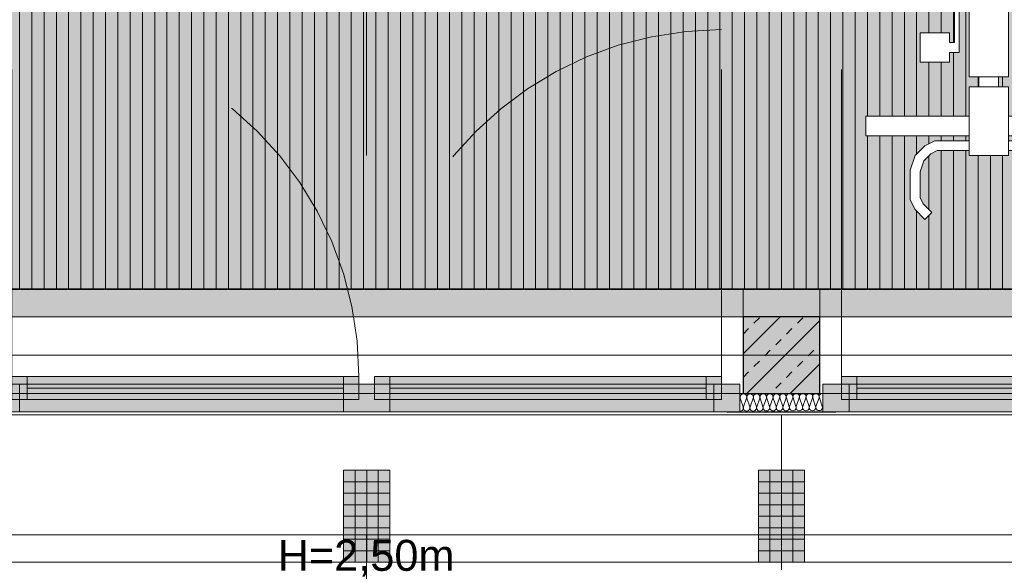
# Model space of a CAD drawing. Header units: metres. Extents: x -49 to 152, y -127 to 99.
# Tile 79 of 177: x -13.28 to -10.07, y -22.27 to -20.51. Entities that reach past the tile are written whole.
import ezdxf

# ---------------------------------------------------------------- set-up
doc = ezdxf.new("R2010")
doc.units = ezdxf.units.M
doc.header["$PDMODE"] = 1
doc.header["$PDSIZE"] = -2
for name, pattern in [('Achsen 01', [5.291531, 3.175, -1.058062, 0.352704, -0.705764]), ('gestrichelt - 01', [2, 1, -1]), ('ISO-07 Punktiert', [0.889, 0.127, -0.762]), ('Raster 01', [2, 1, -1]), ('VW-01 Strichlinie kurz', [2, 1, -1])]:
    doc.linetypes.add(name, pattern=pattern)
doc.layers.get('0').update_dxf_attribs({"lineweight": 25})
for name, color, linetype, lineweight, true_color in [('013_Beton und Stahlbetonarbeiten-000 Brüstung', 7, 'Continuous', 9, 0xa6a6a6), ('013_Beton und Stahlbetonarbeiten-000 Sichtbeton-333 Außenstütze', 5, 'Continuous', 5, 0x0000ff), ('013_Beton und Stahlbetonarbeiten-000 Sichtbeton-334 Außenwandöf', 5, 'Continuous', 5, 0x0000ff), ('014_Fassadenarbeiten-000 Aufsicht Betonfertigteile', 7, 'Continuous', 9, 0xc0c0c0), ('014_Fassadenarbeiten-330 mineralische Dämmung', 7, 'Continuous', 9, 0x666666), ('031_Metallbauarbeiten-330 Aufsicht Metallbauarbeiten', 7, 'Continuous', 9, 0xa6a6a6), ('031_Metallbauarbeiten-350 Lamellendecke DS', 7, 'Continuous', 35, 0x666666), ('032_Metallarbeiten-Fenster', 7, 'Continuous', 13, 0x444444), ('AV1-Achsen', 1, 'Achsen 01', 18, 0xff0000), ('AV1-Einrichtung', 7, 'Continuous', 9, 0xa6a6a6), ('AV1-Raster', 7, 'Raster 01', 9, 0xa6a6a6)]:
    doc.layers.add(name, color=color, linetype=linetype, lineweight=lineweight, true_color=true_color)
for name, color, linetype, lineweight in [('013_Beton und Stahlbetonarbeiten-000 Unterzüge', 7, 'ISO-07 Punktiert', 13), ('013_Beton und Stahlbetonarbeiten-330 Außenstützen', 7, 'Continuous', 25), ('014_Fassadenarbeiten-330 Betonfertigteile vertikal', 7, 'Continuous', 9), ('030_Sonnenschutzarbeiten-BLENDSCHUTZ', 7, 'Continuous', 5), ('039_Trockenbauarbeiten-alllg.', 7, 'Continuous', 9), ('_1.35m (3D)', 7, 'Continuous', 9), ('_GRU (2D)', 7, 'Continuous', 9), ('_OG 3 (2D)', 7, 'Continuous', 9), ('_OG 3 - DS (2D)', 7, 'Continuous', 9), ('Bemaßung-Bemaßung', 7, 'Continuous', 9)]:
    doc.layers.add(name, color=color, linetype=linetype, lineweight=lineweight)
doc.layers.get('0').freeze()
doc.styles.add('Arial', font='arial.ttf')
doc.dimstyles.new('COE 50', dxfattribs={"dimtxt": 100.872396, "dimasz": 0.001414, "dimexe": 0.001, "dimexo": 0.01, "dimgap": 0.001, "dimtad": 1, "dimdec": 3, "dimtxsty": 'Arial', "dimblk": 'VW_SLASH-3', "dimblk1": 'VW_SLASH-3', "dimblk2": 'VW_SLASH-3', "dimcen": 0, "dimadec": 3, "dimazin": 0, "dimtfac": 0.8, "dimtdec": 3, "dimtix": 1, "dimtmove": 0, "dimatfit": 0, "dimldrblk": 'VW_SLASH-2', "dimfxl": 0.002, "dimfxlon": 1, "dimfrac": 2, "dimtolj": 1, "dimarcsym": 0})
pattern_1 = [(-90, (0, 0), (0.0375, 0), [])]
pattern_2 = [(0, (0, 0), (2e-18, -0.0375), [])]

# ---------------------------------------------------------------- blocks, each defined once
blk = doc.blocks.new('Group-4')
at = {"layer": 'AV1-Raster'}
for p, q in [((-12.15, -22.95), (-12.15, 1.35)), ((-10.8, -22.95), (-10.8, 1.35))]:
    blk.add_line(p, q, dxfattribs=at)
blk = doc.blocks.new('1.35m (3D)')
at = {"layer": 'AV1-Raster', "color": 7}
blk.add_blockref('Group-4', (0, 0), dxfattribs=at)
blk = doc.blocks.new('VW_SLASH-3')
at = {"color": 0, "linetype": 'ByBlock', "lineweight": -2, "transparency": 16777216}
blk.add_line((0, 0), (-1, 0), dxfattribs=at)
at = {"color": 0, "linetype": 'Continuous', "lineweight": 15, "transparency": 16777216, "flags": 128}
blk.add_lwpolyline([(0.5, 0.5), (-0.5, -0.5)], dxfattribs=at)
blk = doc.blocks.new('*D75')
at = {"layer": '030_Sonnenschutzarbeiten-BLENDSCHUTZ', "color": 0, "lineweight": -2}
for p, q in [((-13.375, -22.025), (-13.375, -22.175)), ((-10.925, -22.025), (-10.925, -22.175)), ((-10.9957, -22.125), (-13.3043, -22.125))]:
    blk.add_line(p, q, dxfattribs=at)
at = {"layer": 'Defpoints', "color": 0}
for p in [(-13.375, -21.385), (-10.925, -21.385), (-13.375, -22.125)]:
    blk.add_point(p, dxfattribs=at)
at = {"layer": '030_Sonnenschutzarbeiten-BLENDSCHUTZ', "color": 0, "lineweight": -2, "xscale": 0.070693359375, "yscale": 0.070693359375, "zscale": 0.070693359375, "rotation": 180}
blk.add_blockref('VW_SLASH-3', (-13.375, -22.125), dxfattribs=at)
at = {"layer": '030_Sonnenschutzarbeiten-BLENDSCHUTZ', "color": 0, "lineweight": -2, "xscale": 0.070693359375, "yscale": 0.070693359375, "zscale": 0.070693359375}
blk.add_blockref('VW_SLASH-3', (-10.925, -22.125), dxfattribs=at)
at = {"layer": '030_Sonnenschutzarbeiten-BLENDSCHUTZ', "color": 0, "lineweight": 13, "insert": (-12.15, -22.0144), "char_height": 0.10087, "attachment_point": 5, "style": 'Arial'}
blk.add_mtext('\\A1;2,45', dxfattribs=at)
blk = doc.blocks.new('VW_SLASH-2')
at = {"color": 0, "linetype": 'ByBlock', "lineweight": -2, "transparency": 16777216}
blk.add_line((0, 0), (-1, 0), dxfattribs=at)
at = {"color": 0, "linetype": 'Continuous', "lineweight": 15, "transparency": 16777216, "flags": 128}
blk.add_lwpolyline([(0.5, 0.5), (-0.5, -0.5)], dxfattribs=at)
blk = doc.blocks.new('*D76')
at = {"layer": '030_Sonnenschutzarbeiten-BLENDSCHUTZ', "color": 0, "lineweight": -2}
for p, q in [((-10.675, -22.025), (-10.675, -22.175)), ((-8.225, -22.025), (-8.225, -22.175)), ((-8.2957, -22.125), (-10.6043, -22.125))]:
    blk.add_line(p, q, dxfattribs=at)
at = {"layer": 'Defpoints', "color": 0}
for p in [(-10.675, -21.385), (-8.225, -21.385), (-10.675, -22.125)]:
    blk.add_point(p, dxfattribs=at)
at = {"layer": '030_Sonnenschutzarbeiten-BLENDSCHUTZ', "color": 0, "lineweight": -2, "xscale": 0.070693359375, "yscale": 0.070693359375, "zscale": 0.070693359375, "rotation": 180}
blk.add_blockref('VW_SLASH-3', (-10.675, -22.125), dxfattribs=at)
at = {"layer": '030_Sonnenschutzarbeiten-BLENDSCHUTZ', "color": 0, "lineweight": -2, "xscale": 0.070693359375, "yscale": 0.070693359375, "zscale": 0.070693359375}
blk.add_blockref('VW_SLASH-3', (-8.225, -22.125), dxfattribs=at)
at = {"layer": '030_Sonnenschutzarbeiten-BLENDSCHUTZ', "color": 0, "lineweight": 13, "insert": (-9.45, -22.0144), "char_height": 0.10087, "attachment_point": 5, "style": 'Arial'}
blk.add_mtext('\\A1;2,45', dxfattribs=at)
blk = doc.blocks.new('*D86')
at = {"layer": '030_Sonnenschutzarbeiten-BLENDSCHUTZ', "color": 0, "lineweight": -2}
for p, q in [((-10.925, -22.025), (-10.925, -22.175)), ((-10.675, -22.025), (-10.675, -22.175)), ((-10.7457, -22.125), (-10.8543, -22.125))]:
    blk.add_line(p, q, dxfattribs=at)
at = {"layer": 'Defpoints', "color": 0}
for p in [(-10.925, -21.385), (-10.675, -21.385), (-10.925, -22.125)]:
    blk.add_point(p, dxfattribs=at)
at = {"layer": '030_Sonnenschutzarbeiten-BLENDSCHUTZ', "color": 0, "lineweight": -2, "xscale": 0.070693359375, "yscale": 0.070693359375, "zscale": 0.070693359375, "rotation": 180}
blk.add_blockref('VW_SLASH-3', (-10.925, -22.125), dxfattribs=at)
at = {"layer": '030_Sonnenschutzarbeiten-BLENDSCHUTZ', "color": 0, "lineweight": -2, "xscale": 0.070693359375, "yscale": 0.070693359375, "zscale": 0.070693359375}
blk.add_blockref('VW_SLASH-3', (-10.675, -22.125), dxfattribs=at)
at = {"layer": '030_Sonnenschutzarbeiten-BLENDSCHUTZ', "color": 0, "lineweight": 13, "insert": (-10.8, -22.0235), "char_height": 0.10087, "attachment_point": 5, "style": 'Arial'}
blk.add_mtext('\\A1;25', dxfattribs=at)
blk = doc.blocks.new('Group-97')
at = {"color": 255, "transparency": 33554559}
blk.add_wipeout([(-10.173, -20.054), (-10.173, -19.958), (-10.525, -19.958), (-10.525, -19.894), (-9.725, -19.894), (-9.725, -19.958), (-10.093, -19.958), (-10.093, -20.054), (-10.045, -20.054), (-10.013, -20.07), (-9.997, -20.102), (-9.997, -20.134), (-10.013, -20.166), (-10.029, -20.182), (-10.061, -20.198), (-10.061, -20.406), (-10.029, -20.406), (-10.029, -20.23), (-9.997, -20.23), (-9.997, -20.198), (-9.901, -20.198), (-9.901, -20.294), (-9.997, -20.294), (-9.997, -20.262), (-10.013, -20.262), (-10.013, -20.438), (-10.061, -20.438), (-10.061, -20.694), (-10.093, -20.694), (-10.093, -20.726), (-10.061, -20.726), (-10.061, -20.822), (-9.725, -20.822), (-9.725, -20.886), (-10.061, -20.886), (-10.061, -20.902), (-9.949, -20.902), (-9.917, -20.918), (-9.885, -20.95), (-9.869, -20.998), (-9.869, -21.094), (-9.885, -21.126), (-9.917, -21.158), (-9.9396, -21.1354), (-9.9113, -21.107), (-9.901, -21.0864), (-9.901, -21.0032), (-9.913, -20.9673), (-9.936, -20.9443), (-9.9566, -20.934), (-10.061, -20.934), (-10.061, -20.95), (-10.189, -20.95), (-10.189, -20.934), (-10.2934, -20.934), (-10.314, -20.9443), (-10.337, -20.9673), (-10.349, -21.0032), (-10.349, -21.0864), (-10.3387, -21.107), (-10.3104, -21.1354), (-10.333, -21.158), (-10.365, -21.126), (-10.381, -21.094), (-10.381, -20.998), (-10.365, -20.95), (-10.333, -20.918), (-10.301, -20.902), (-10.189, -20.902), (-10.189, -20.886), (-10.525, -20.886), (-10.525, -20.822), (-10.189, -20.822), (-10.189, -20.726), (-10.157, -20.726), (-10.157, -20.694), (-10.189, -20.694), (-10.189, -20.438), (-10.221, -20.438), (-10.221, -20.614), (-10.253, -20.614), (-10.253, -20.646), (-10.349, -20.646), (-10.349, -20.55), (-10.253, -20.55), (-10.253, -20.582), (-10.237, -20.582), (-10.237, -20.406), (-10.189, -20.406), (-10.189, -20.198), (-10.221, -20.182), (-10.237, -20.166), (-10.253, -20.134), (-10.253, -20.102), (-10.237, -20.07), (-10.205, -20.054)], dxfattribs=at).dxf.layer = 'AV1-Einrichtung'
at = {"layer": 'AV1-Einrichtung'}
for p, q in [((-10.525, -19.894), (-9.725, -19.894)), ((-10.525, -19.958), (-10.525, -19.894)), ((-9.725, -19.894), (-9.725, -19.958)), ((-9.725, -19.958), (-10.525, -19.958)), ((-10.173, -19.958), (-10.173, -20.054)), ((-10.093, -20.054), (-10.093, -19.958)), ((-10.237, -20.07), (-10.205, -20.054)), ((-10.205, -20.054), (-10.125, -20.054)), ((-10.045, -20.054), (-10.125, -20.054)), ((-10.013, -20.07), (-10.045, -20.054)), ((-10.253, -20.102), (-10.237, -20.07)), ((-9.997, -20.102), (-10.013, -20.07)), ((-10.253, -20.134), (-10.253, -20.102)), ((-9.997, -20.134), (-9.997, -20.102)), ((-10.237, -20.166), (-10.253, -20.134)), ((-10.013, -20.166), (-9.997, -20.134)), ((-10.221, -20.182), (-10.237, -20.166)), ((-10.189, -20.198), (-10.221, -20.182)), ((-10.061, -20.198), (-10.029, -20.182)), ((-10.029, -20.182), (-10.013, -20.166)), ((-10.173, -20.23), (-10.189, -20.198)), ((-10.189, -20.694), (-10.189, -20.198)), ((-10.077, -20.23), (-10.061, -20.198)), ((-10.061, -20.694), (-10.061, -20.198)), ((-9.997, -20.198), (-9.997, -20.23)), ((-9.901, -20.198), (-9.997, -20.198)), ((-9.901, -20.294), (-9.901, -20.198)), ((-10.157, -20.326), (-10.173, -20.23)), ((-10.093, -20.326), (-10.077, -20.23)), ((-10.029, -20.23), (-10.029, -20.406)), ((-9.997, -20.23), (-10.029, -20.23)), ((-10.013, -20.262), (-9.997, -20.262)), ((-10.013, -20.438), (-10.013, -20.262)), ((-9.997, -20.262), (-9.997, -20.294)), ((-9.997, -20.294), (-9.901, -20.294)), ((-10.141, -20.342), (-10.157, -20.326)), ((-10.125, -20.342), (-10.141, -20.342)), ((-10.125, -20.342), (-10.109, -20.342)), ((-10.109, -20.342), (-10.093, -20.326)), ((-10.237, -20.406), (-10.237, -20.582)), ((-10.189, -20.406), (-10.237, -20.406)), ((-10.029, -20.406), (-10.061, -20.406)), ((-10.221, -20.438), (-10.189, -20.438)), ((-10.221, -20.614), (-10.221, -20.438)), ((-10.061, -20.438), (-10.013, -20.438)), ((-10.349, -20.55), (-10.349, -20.646)), ((-10.253, -20.55), (-10.349, -20.55)), ((-10.253, -20.582), (-10.253, -20.55)), ((-10.237, -20.582), (-10.253, -20.582)), ((-10.253, -20.614), (-10.221, -20.614)), ((-10.253, -20.646), (-10.253, -20.614)), ((-10.349, -20.646), (-10.253, -20.646)), ((-10.125, -20.694), (-10.189, -20.694)), ((-10.157, -20.726), (-10.157, -20.694)), ((-10.125, -20.694), (-10.061, -20.694)), ((-10.093, -20.726), (-10.093, -20.694)), ((-10.189, -20.726), (-10.189, -20.95)), ((-10.061, -20.726), (-10.189, -20.726)), ((-10.061, -20.95), (-10.061, -20.726)), ((-10.189, -20.822), (-10.525, -20.822)), ((-10.525, -20.822), (-10.525, -20.886)), ((-9.725, -20.822), (-10.061, -20.822)), ((-9.725, -20.886), (-9.725, -20.822)), ((-10.525, -20.886), (-10.189, -20.886)), ((-10.061, -20.886), (-9.725, -20.886)), ((-10.333, -20.918), (-10.365, -20.95)), ((-10.301, -20.902), (-10.333, -20.918)), ((-10.189, -20.902), (-10.301, -20.902)), ((-10.061, -20.902), (-9.949, -20.902)), ((-9.949, -20.902), (-9.917, -20.918)), ((-9.917, -20.918), (-9.885, -20.95)), ((-10.365, -20.95), (-10.381, -20.998)), ((-10.314, -20.9443), (-10.337, -20.9673)), ((-10.2934, -20.934), (-10.314, -20.9443)), ((-10.189, -20.934), (-10.2934, -20.934)), ((-10.189, -20.95), (-10.125, -20.95)), ((-10.125, -20.95), (-10.061, -20.95)), ((-10.061, -20.934), (-9.9566, -20.934)), ((-9.9566, -20.934), (-9.936, -20.9443)), ((-9.936, -20.9443), (-9.913, -20.9673)), ((-9.885, -20.95), (-9.869, -20.998)), ((-10.337, -20.9673), (-10.349, -21.0032)), ((-9.913, -20.9673), (-9.901, -21.0032)), ((-10.381, -20.998), (-10.381, -21.094)), ((-10.349, -21.0032), (-10.349, -21.0864)), ((-9.901, -21.0032), (-9.901, -21.0864)), ((-9.869, -20.998), (-9.869, -21.094)), ((-10.349, -21.0864), (-10.3387, -21.107)), ((-9.901, -21.0864), (-9.9113, -21.107)), ((-10.381, -21.094), (-10.365, -21.126)), ((-10.3387, -21.107), (-10.3104, -21.1354)), ((-9.9113, -21.107), (-9.9396, -21.1354)), ((-9.869, -21.094), (-9.885, -21.126)), ((-10.365, -21.126), (-10.333, -21.158)), ((-10.333, -21.158), (-10.3104, -21.1354)), ((-9.917, -21.158), (-9.9396, -21.1354)), ((-9.885, -21.126), (-9.917, -21.158))]:
    blk.add_line(p, q, dxfattribs=at)
at = {"layer": 'AV1-Einrichtung', "flags": 128}
blk.add_lwpolyline([(-10.173, -20.054), (-10.173, -19.958), (-10.525, -19.958), (-10.525, -19.894), (-9.725, -19.894), (-9.725, -19.958), (-10.093, -19.958), (-10.093, -20.054), (-10.045, -20.054), (-10.013, -20.07), (-9.997, -20.102), (-9.997, -20.134), (-10.013, -20.166), (-10.029, -20.182), (-10.061, -20.198), (-10.061, -20.406), (-10.029, -20.406), (-10.029, -20.23), (-9.997, -20.23), (-9.997, -20.198), (-9.901, -20.198), (-9.901, -20.294), (-9.997, -20.294), (-9.997, -20.262), (-10.013, -20.262), (-10.013, -20.438), (-10.061, -20.438), (-10.061, -20.694), (-10.093, -20.694), (-10.093, -20.726), (-10.061, -20.726), (-10.061, -20.822), (-9.725, -20.822), (-9.725, -20.886), (-10.061, -20.886), (-10.061, -20.902), (-9.949, -20.902), (-9.917, -20.918), (-9.885, -20.95), (-9.869, -20.998), (-9.869, -21.094), (-9.885, -21.126), (-9.917, -21.158), (-9.9396, -21.1354), (-9.9113, -21.107), (-9.901, -21.0864), (-9.901, -21.0032), (-9.913, -20.9673), (-9.936, -20.9443), (-9.9566, -20.934), (-10.061, -20.934), (-10.061, -20.95), (-10.189, -20.95), (-10.189, -20.934), (-10.2934, -20.934), (-10.314, -20.9443), (-10.337, -20.9673), (-10.349, -21.0032), (-10.349, -21.0864), (-10.3387, -21.107), (-10.3104, -21.1354), (-10.333, -21.158), (-10.365, -21.126), (-10.381, -21.094), (-10.381, -20.998), (-10.365, -20.95), (-10.333, -20.918), (-10.301, -20.902), (-10.189, -20.902), (-10.189, -20.886), (-10.525, -20.886), (-10.525, -20.822), (-10.189, -20.822), (-10.189, -20.726), (-10.157, -20.726), (-10.157, -20.694), (-10.189, -20.694), (-10.189, -20.438), (-10.221, -20.438), (-10.221, -20.614), (-10.253, -20.614), (-10.253, -20.646), (-10.349, -20.646), (-10.349, -20.55), (-10.253, -20.55), (-10.253, -20.582), (-10.237, -20.582), (-10.237, -20.406), (-10.189, -20.406), (-10.189, -20.198), (-10.221, -20.182), (-10.237, -20.166), (-10.253, -20.134), (-10.253, -20.102), (-10.237, -20.07), (-10.205, -20.054)], close=True, dxfattribs=at)
blk = doc.blocks.new('Group-146')
at = {"layer": 'AV1-Einrichtung'}
blk.add_blockref('Group-97', (0, 0), dxfattribs=at)
blk = doc.blocks.new('*D450')
at = {"layer": 'Bemaßung-Bemaßung', "color": 0, "lineweight": -2}
for p, q in [((-16.2, -25.175), (-16.2, -25.325)), ((-10.8, -25.175), (-10.8, -25.325)), ((-10.8707, -25.275), (-16.1293, -25.275))]:
    blk.add_line(p, q, dxfattribs=at)
at = {"layer": 'Defpoints', "color": 0}
for p in [(-16.2, -21.6), (-10.8, -21.6), (-16.2, -25.275)]:
    blk.add_point(p, dxfattribs=at)
at = {"layer": 'Bemaßung-Bemaßung', "color": 0, "lineweight": -2, "xscale": 0.070693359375, "yscale": 0.070693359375, "zscale": 0.070693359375, "rotation": 180}
blk.add_blockref('VW_SLASH-3', (-16.2, -25.275), dxfattribs=at)
at = {"layer": 'Bemaßung-Bemaßung', "color": 0, "lineweight": -2, "xscale": 0.070693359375, "yscale": 0.070693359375, "zscale": 0.070693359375}
blk.add_blockref('VW_SLASH-3', (-10.8, -25.275), dxfattribs=at)
at = {"layer": 'Bemaßung-Bemaßung', "color": 0, "insert": (-13.5, -25.1644), "char_height": 0.10087, "attachment_point": 5, "style": 'Arial'}
blk.add_mtext('\\A1;5,40', dxfattribs=at)
blk = doc.blocks.new('*D451')
at = {"layer": 'Bemaßung-Bemaßung', "color": 0, "lineweight": -2}
for p, q in [((-10.8, -25.175), (-10.8, -25.325)), ((-5.4, -25.175), (-5.4, -25.325)), ((-5.4707, -25.275), (-10.7293, -25.275))]:
    blk.add_line(p, q, dxfattribs=at)
at = {"layer": 'Defpoints', "color": 0}
for p in [(-10.8, -21.6), (-5.4, -21.6), (-10.8, -25.275)]:
    blk.add_point(p, dxfattribs=at)
at = {"layer": 'Bemaßung-Bemaßung', "color": 0, "lineweight": -2, "xscale": 0.070693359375, "yscale": 0.070693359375, "zscale": 0.070693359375, "rotation": 180}
blk.add_blockref('VW_SLASH-3', (-10.8, -25.275), dxfattribs=at)
at = {"layer": 'Bemaßung-Bemaßung', "color": 0, "lineweight": -2, "xscale": 0.070693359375, "yscale": 0.070693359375, "zscale": 0.070693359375}
blk.add_blockref('VW_SLASH-3', (-5.4, -25.275), dxfattribs=at)
at = {"layer": 'Bemaßung-Bemaßung', "color": 0, "insert": (-8.1, -25.1644), "char_height": 0.10087, "attachment_point": 5, "style": 'Arial'}
blk.add_mtext('\\A1;5,40', dxfattribs=at)
blk = doc.blocks.new('*D538')
at = {"layer": 'Bemaßung-Bemaßung', "color": 0, "lineweight": -2}
for p, q in [((-13.375, -23.675), (-13.375, -23.825)), ((-10.925, -23.675), (-10.925, -23.825)), ((-10.9957, -23.775), (-13.3043, -23.775))]:
    blk.add_line(p, q, dxfattribs=at)
at = {"layer": 'Defpoints', "color": 0}
for p in [(-13.375, -21.475), (-10.925, -21.475), (-13.375, -23.775)]:
    blk.add_point(p, dxfattribs=at)
at = {"layer": 'Bemaßung-Bemaßung', "color": 0, "lineweight": -2, "xscale": 0.070693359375, "yscale": 0.070693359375, "zscale": 0.070693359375, "rotation": 180}
blk.add_blockref('VW_SLASH-3', (-13.375, -23.775), dxfattribs=at)
at = {"layer": 'Bemaßung-Bemaßung', "color": 0, "lineweight": -2, "xscale": 0.070693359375, "yscale": 0.070693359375, "zscale": 0.070693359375}
blk.add_blockref('VW_SLASH-3', (-10.925, -23.775), dxfattribs=at)
at = {"layer": 'Bemaßung-Bemaßung', "color": 0, "insert": (-12.15, -23.6644), "char_height": 0.10087, "attachment_point": 5, "style": 'Arial'}
blk.add_mtext('\\A1;2,45', dxfattribs=at)
blk = doc.blocks.new('*D539')
at = {"layer": 'Bemaßung-Bemaßung', "color": 0, "lineweight": -2}
for p, q in [((-10.925, -23.675), (-10.925, -23.825)), ((-10.675, -23.675), (-10.675, -23.825)), ((-10.7457, -23.775), (-10.8543, -23.775))]:
    blk.add_line(p, q, dxfattribs=at)
at = {"layer": 'Defpoints', "color": 0}
for p in [(-10.925, -21.475), (-10.675, -21.475), (-10.925, -23.775)]:
    blk.add_point(p, dxfattribs=at)
at = {"layer": 'Bemaßung-Bemaßung', "color": 0, "lineweight": -2, "xscale": 0.070693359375, "yscale": 0.070693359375, "zscale": 0.070693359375, "rotation": 180}
blk.add_blockref('VW_SLASH-3', (-10.925, -23.775), dxfattribs=at)
at = {"layer": 'Bemaßung-Bemaßung', "color": 0, "lineweight": -2, "xscale": 0.070693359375, "yscale": 0.070693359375, "zscale": 0.070693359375}
blk.add_blockref('VW_SLASH-3', (-10.675, -23.775), dxfattribs=at)
at = {"layer": 'Bemaßung-Bemaßung', "color": 0, "insert": (-10.8, -23.6735), "char_height": 0.10087, "attachment_point": 5, "style": 'Arial'}
blk.add_mtext('\\A1;25', dxfattribs=at)
blk = doc.blocks.new('*D540')
at = {"layer": 'Bemaßung-Bemaßung', "color": 0, "lineweight": -2}
for p, q in [((-10.675, -23.675), (-10.675, -23.825)), ((-8.225, -23.675), (-8.225, -23.825)), ((-8.2957, -23.775), (-10.6043, -23.775))]:
    blk.add_line(p, q, dxfattribs=at)
at = {"layer": 'Defpoints', "color": 0}
for p in [(-10.675, -21.475), (-8.225, -21.475), (-10.675, -23.775)]:
    blk.add_point(p, dxfattribs=at)
at = {"layer": 'Bemaßung-Bemaßung', "color": 0, "lineweight": -2, "xscale": 0.070693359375, "yscale": 0.070693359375, "zscale": 0.070693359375, "rotation": 180}
blk.add_blockref('VW_SLASH-3', (-10.675, -23.775), dxfattribs=at)
at = {"layer": 'Bemaßung-Bemaßung', "color": 0, "lineweight": -2, "xscale": 0.070693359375, "yscale": 0.070693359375, "zscale": 0.070693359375}
blk.add_blockref('VW_SLASH-3', (-8.225, -23.775), dxfattribs=at)
at = {"layer": 'Bemaßung-Bemaßung', "color": 0, "insert": (-9.45, -23.6644), "char_height": 0.10087, "attachment_point": 5, "style": 'Arial'}
blk.add_mtext('\\A1;2,45', dxfattribs=at)
blk = doc.blocks.new('COE - Fenster 01')
at = {"layer": '032_Metallarbeiten-Fenster', "linetype": 'Continuous', "lineweight": 0}
for points in [[(-0.03, 2.515), (-0.03, 2.43), (0.06, 2.43), (0.06, 2.515)], [(0.02, 2.455), (0.02, 2.405), (-0.055, 2.405), (-0.055, 2.455)], [(0.02, 2.405), (0.02, 1.375), (-0.055, 1.375), (-0.055, 2.405)], [(-0.03, 2.43), (0.06, 2.43), (0.06, 0.17), (-0.03, 0.17)], [(0.02, 1.375), (0.02, 1.325), (-0.055, 1.325), (-0.055, 1.375)], [(0.06, 1.375), (0.06, 1.225), (-0.03, 1.225), (-0.03, 1.375)], [(0.02, 1.225), (0.02, 1.275), (-0.055, 1.275), (-0.055, 1.225)], [(0.02, 0.195), (0.02, 1.225), (-0.055, 1.225), (-0.055, 0.195)], [(0.02, 0.145), (0.02, 0.195), (-0.055, 0.195), (-0.055, 0.145)], [(0.06, 0.17), (-0.03, 0.17), (-0.03, 0.085), (0.06, 0.085)]]:
    blk.add_hatch(color=7, dxfattribs=at).paths.add_polyline_path(points)
at = {"layer": '032_Metallarbeiten-Fenster', "color": 7, "linetype": 'gestrichelt - 01', "lineweight": 18, "transparency": 33554687}
for p, q in [((-0.055, 2.455), (-1.185, 2.455)), ((-0.055, 0.145), (-1.185, 0.145))]:
    blk.add_line(p, q, dxfattribs=at)
at = {"layer": '032_Metallarbeiten-Fenster', "color": 7, "lineweight": 18}
for p, q in [((-0.0175, 2.405), (-0.0175, 1.375)), ((-0.0175, 0.195), (-0.0175, 1.225))]:
    blk.add_line(p, q, dxfattribs=at)
at = {"layer": '032_Metallarbeiten-Fenster', "color": 7, "lineweight": 18, "flags": 128}
for points in [[(-0.03, 2.515), (-0.03, 2.43), (0.06, 2.43), (0.06, 2.515)], [(0.02, 2.455), (0.02, 2.405), (-0.055, 2.405), (-0.055, 2.455)], [(0.02, 2.405), (0.02, 1.375), (-0.055, 1.375), (-0.055, 2.405)], [(-0.03, 2.43), (0.06, 2.43), (0.06, 0.17), (-0.03, 0.17)], [(0.02, 1.375), (0.02, 1.325), (-0.055, 1.325), (-0.055, 1.375)], [(0.06, 1.375), (0.06, 1.225), (-0.03, 1.225), (-0.03, 1.375)], [(0.02, 1.225), (0.02, 1.275), (-0.055, 1.275), (-0.055, 1.225)], [(0.02, 0.195), (0.02, 1.225), (-0.055, 1.225), (-0.055, 0.195)], [(0.02, 0.145), (0.02, 0.195), (-0.055, 0.195), (-0.055, 0.145)], [(0.06, 0.17), (-0.03, 0.17), (-0.03, 0.085), (0.06, 0.085)]]:
    blk.add_lwpolyline(points, close=True, dxfattribs=at)
at = {"layer": '032_Metallarbeiten-Fenster', "color": 7, "linetype": 'gestrichelt - 01', "lineweight": 18, "transparency": 33554687}
for centre, start, end in [((-0.055, 2.455), 180.0004, 270), ((-0.055, 0.145), 90, 179.9996)]:
    blk.add_arc(centre, 1.13, start, end, dxfattribs=at)
blk = doc.blocks.new('Group-442')
at = {"layer": '014_Fassadenarbeiten-330 mineralische Dämmung', "transparency": 33554687, "flags": 128}
for points in [[(15.324, -23.2855, 0.513088), (15.3343, -23.2714), (15.3251, -23.2435, -1.372995), (15.3455, -23.2434), (15.3354, -23.2714, 1.372583), (15.3558, -23.2713), (15.3466, -23.2434, -1.372995), (15.367, -23.2432), (15.3568, -23.2713, 1.372583), (15.3772, -23.2712)], [(15.3354, -23.2714, 1.372583), (15.3558, -23.2713), (15.3466, -23.2434, -1.372995), (15.367, -23.2432), (15.3568, -23.2713, 1.372583), (15.3772, -23.2712), (15.368, -23.2432, -1.372995), (15.3884, -23.2431), (15.3783, -23.2712, 1.372583), (15.3987, -23.2711), (15.3895, -23.2431, -1.372995), (15.4099, -23.243), (15.3997, -23.2711, 1.372583), (15.4201, -23.2709), (15.4109, -23.243, -1.372995), (15.4313, -23.2429), (15.4212, -23.2709, 1.372583), (15.4416, -23.2708), (15.4324, -23.2429, -1.372995), (15.4528, -23.2427), (15.4426, -23.2708, 1.372583), (15.463, -23.2707), (15.4538, -23.2427, -1.372995), (15.4742, -23.2426), (15.464, -23.2707, 1.372583), (15.4844, -23.2706), (15.4753, -23.2426, -1.372995), (15.4957, -23.2425), (15.4855, -23.2705, 1.372583), (15.5059, -23.2704), (15.4967, -23.2425, -1.372995), (15.5171, -23.2424), (15.5069, -23.2704, 1.372583), (15.5273, -23.2703), (15.5182, -23.2424, -1.372995), (15.5386, -23.2422), (15.5284, -23.2703, 1.372583), (15.5488, -23.2702), (15.5396, -23.2422, -1.372995), (15.56, -23.2421), (15.5498, -23.2702, 1.372583), (15.5702, -23.27), (15.5611, -23.2421, -1.372995), (15.5815, -23.242)], [(15.5284, -23.2703, 0.324435), (15.5324, -23.2822, 0.324435), (15.545, -23.2822, 0.324435), (15.5488, -23.2702), (15.5396, -23.2422, -0.324488), (15.5435, -23.2302, -0.324488), (15.5561, -23.2302, -0.324488), (15.56, -23.2421), (15.5498, -23.2702, 0.324435), (15.5538, -23.2821, 0.324435), (15.5664, -23.282, 0.324435), (15.5702, -23.27), (15.5611, -23.2421, -0.324488), (15.5649, -23.2301, -0.324488), (15.5775, -23.23, -0.324488), (15.5815, -23.242), (15.5713, -23.27, 0.324435), (15.5753, -23.282, 0.324435), (15.5879, -23.2819, 0.324435), (15.5917, -23.2699), (15.5825, -23.242, -0.540395), (15.5937, -23.228)], [(15.594, -23.279, -0.225531), (15.5927, -23.2699), (15.5939, -23.2666)]]:
    blk.add_lwpolyline(points, format="xyb", dxfattribs=at)
blk = doc.blocks.new('Group-446')
at = {"layer": '014_Fassadenarbeiten-330 mineralische Dämmung', "transparency": 33554687}
blk.add_blockref('Group-442', (0, 0), dxfattribs=at)
blk = doc.blocks.new('Parametric Object-61')
at = {"layer": '014_Fassadenarbeiten-330 mineralische Dämmung', "color": 7, "transparency": 33554687}
blk.add_blockref('Group-446', (0, 0), dxfattribs=at)
at = {"layer": '014_Fassadenarbeiten-330 mineralische Dämmung', "color": 0, "flags": 1}
for tag in ['IFC_UUID', 'instanceID', 'prm0_name', 'prm0_type', 'prm0_value', 'prm1_name', 'prm1_type', 'prm1_value', 'prm2_name', 'prm2_type', 'prm2_value', 'prm3_name', 'prm3_type', 'prm3_value', 'prm4_name', 'prm4_type', 'prm4_value', 'prm5_name', 'prm5_type', 'prm5_value', 'prm6_name', 'prm6_type', 'prm6_value']:
    blk.add_attdef(tag, (-10.9352, -21.7838), '', height=0.00018, dxfattribs=at)
blk = doc.blocks.new('Group-873')
at = {"layer": 'AV1-Achsen'}
blk.add_line((-10.8, -26.5), (-10.8, 4.9), dxfattribs=at)
blk = doc.blocks.new('Group-881')
at = {"layer": 'AV1-Achsen'}
blk.add_line((-43.35, -21.6), (4.2, -21.6), dxfattribs=at)
blk = doc.blocks.new('GRU (2D)')
at = {"layer": 'AV1-Achsen', "color": 7}
for name in ['Group-873', 'Group-881']:
    blk.add_blockref(name, (0, 0), dxfattribs=at)
blk = doc.blocks.new('OG 3 - DS (2D)')
at = {"layer": '030_Sonnenschutzarbeiten-BLENDSCHUTZ', "linetype": 'Continuous', "lineweight": 0, "transparency": 33554610}
for color, points in [(161, [(-13.375, -21.385), (-13.375, -21.475), (-10.925, -21.475), (-10.925, -21.385)]), (30, [(-10.925, -21.385), (-10.675, -21.385), (-10.675, -21.475), (-10.925, -21.475)]), (161, [(-8.225, -21.385), (-8.225, -21.475), (-10.675, -21.475), (-10.675, -21.385)])]:
    blk.add_hatch(color=color, dxfattribs=at).paths.add_polyline_path(points)
at = {"layer": '031_Metallbauarbeiten-350 Lamellendecke DS', "linetype": 'Continuous', "lineweight": 0, "transparency": 33554508}
blk.add_hatch(color=254, dxfattribs=at).paths.add_polyline_path([(-8.225, -16.325), (-10.65, -16.325), (-10.65, -16.35), (-10.95, -16.35), (-10.95, -16.325), (-13.425, -16.325), (-13.425, -21.385), (-8.225, -21.385)])
at = {"layer": '031_Metallbauarbeiten-350 Lamellendecke DS', "linetype": 'Continuous', "lineweight": 9, "transparency": 33554508}
h = blk.add_hatch(dxfattribs=at)
h.set_pattern_fill('Lamellendecke', color=252, style=0, pattern_type=2)
h.set_pattern_definition([(90, (0, 0), (0.04, 0), [])])
h.paths.add_polyline_path([(-8.225, -16.325), (-10.65, -16.325), (-10.65, -16.35), (-10.95, -16.35), (-10.95, -16.325), (-13.425, -16.325), (-13.425, -21.385), (-8.225, -21.385)])
at = {"layer": '030_Sonnenschutzarbeiten-BLENDSCHUTZ', "color": 251, "lineweight": 13, "flags": 128}
for points in [[(-13.375, -21.385), (-13.375, -21.475), (-10.925, -21.475), (-10.925, -21.385)], [(-10.925, -21.385), (-10.675, -21.385), (-10.675, -21.475), (-10.925, -21.475)], [(-8.225, -21.385), (-8.225, -21.475), (-10.675, -21.475), (-10.675, -21.385)]]:
    blk.add_lwpolyline(points, close=True, dxfattribs=at)
at = {"layer": '031_Metallbauarbeiten-350 Lamellendecke DS', "flags": 128}
blk.add_lwpolyline([(-8.225, -16.325), (-10.65, -16.325), (-10.65, -16.35), (-10.95, -16.35), (-10.95, -16.325), (-13.425, -16.325), (-13.425, -21.385), (-8.225, -21.385)], close=True, dxfattribs=at)
at = {"layer": '030_Sonnenschutzarbeiten-BLENDSCHUTZ', "color": 7, "insert": (-12.4397, -22.2018), "char_height": 0.10087, "attachment_point": 1, "line_spacing_factor": 0.969122, "style": 'Arial'}
blk.add_mtext('H=2,50m', dxfattribs=at)
at = {"layer": '030_Sonnenschutzarbeiten-BLENDSCHUTZ', "color": 7, "lineweight": 13}
for p1, p2, picture, middle in [((-10.925, -21.385), (-13.375, -21.385), '*D75', (-12.15, -22.0144)), ((-8.225, -21.385), (-10.675, -21.385), '*D76', (-9.45, -22.0144))]:
    dim = blk.add_aligned_dim(p1=p1, p2=p2, distance=0.74, text='2,45', dimstyle='COE 50', override={"dimtxt": 0.100872, "dimasz": 0.070693, "dimexe": 0.05, "dimgap": 0.05, "dimpost": '<>', "dimtxsty": 'Arial', "dimtmove": 2, "dimfxl": 0.1}, dxfattribs=at)
    dim.commit()
    dim.dimension.update_dxf_attribs({"geometry": picture, "text_midpoint": middle})
at = {"layer": '030_Sonnenschutzarbeiten-BLENDSCHUTZ', "color": 251, "lineweight": 13}
dim = blk.add_linear_dim(base=(-10.925, -22.125), p1=(-10.675, -21.385), p2=(-10.925, -21.385), text='25', dimstyle='COE 50', override={"dimtxt": 0.100872, "dimasz": 0.070693, "dimexe": 0.05, "dimgap": 0.05, "dimpost": '<>', "dimtxsty": 'Arial', "dimtmove": 2, "dimfxl": 0.1}, dxfattribs=at)
dim.commit()
dim.dimension.update_dxf_attribs({"geometry": '*D86', "text_midpoint": (-10.8, -22.0235)})
blk = doc.blocks.new('OG 3 (2D)')
at = {"layer": '014_Fassadenarbeiten-000 Aufsicht Betonfertigteile', "flags": 128}
blk.add_lwpolyline([(-39.455, -21.905), (0.305, -21.905), (0.675, -22.275), (-39.825, -22.275)], close=True, dxfattribs=at)
at = {"layer": 'AV1-Einrichtung', "color": 7}
blk.add_blockref('Group-146', (0, 0), dxfattribs=at)
at = {"color": 255}
for points in [[(-13.375, -21.725), (-13.375, -21.475), (-10.925, -21.475), (-10.925, -21.725)], [(-10.675, -21.725), (-10.675, -21.475), (-8.225, -21.475), (-8.225, -21.725)]]:
    blk.add_wipeout(points, dxfattribs=at).dxf.layer = '013_Beton und Stahlbetonarbeiten-000 Brüstung'
at = {"layer": '013_Beton und Stahlbetonarbeiten-330 Außenstützen', "linetype": 'Continuous', "lineweight": 0, "true_color": 0xc0c0c0}
blk.add_hatch(color=9, dxfattribs=at).paths.add_polyline_path([(-10.675, -21.475), (-10.925, -21.475), (-10.925, -21.725), (-10.675, -21.725)])
at = {"layer": '013_Beton und Stahlbetonarbeiten-330 Außenstützen', "linetype": 'Continuous', "lineweight": 13}
h = blk.add_hatch(dxfattribs=at)
h.set_pattern_fill('Stahlbeton', color=251, style=0, pattern_type=2)
h.set_pattern_definition([(45, (0, 0), (0.07071068, -0.07071068), [0.025, -0.025])])
h.paths.add_polyline_path([(-10.675, -21.475), (-10.925, -21.475), (-10.925, -21.725), (-10.675, -21.725)])
h = blk.add_hatch(dxfattribs=at)
h.set_pattern_fill('Stahlbeton-1', color=251, style=0, pattern_type=2)
h.set_pattern_definition([(-135, (0.03106, -0.03313), (0.07071068, -0.07071068), [])])
h.paths.add_polyline_path([(-10.675, -21.475), (-10.925, -21.475), (-10.925, -21.725), (-10.675, -21.725)])
at = {"layer": '013_Beton und Stahlbetonarbeiten-000 Brüstung', "flags": 128}
for points in [[(-13.375, -21.725), (-13.375, -21.475), (-10.925, -21.475), (-10.925, -21.725)], [(-10.675, -21.725), (-10.675, -21.475), (-8.225, -21.475), (-8.225, -21.725)]]:
    blk.add_lwpolyline(points, close=True, dxfattribs=at)
at = {"layer": '013_Beton und Stahlbetonarbeiten-000 Sichtbeton-333 Außenstütze', "color": 30}
blk.add_solid([(-10.675, -21.475), (-10.725, -21.525), (-10.925, -21.475), (-10.875, -21.525)], dxfattribs=at)
at = {"layer": '013_Beton und Stahlbetonarbeiten-000 Sichtbeton-334 Außenwandöf', "color": 30}
for points in [[(-10.925, -21.475), (-10.875, -21.525), (-10.925, -21.725), (-10.875, -21.725)], [(-10.725, -21.525), (-10.675, -21.475), (-10.725, -21.725), (-10.675, -21.725)]]:
    blk.add_solid(points, dxfattribs=at)
at = {"layer": '013_Beton und Stahlbetonarbeiten-000 Unterzüge', "linetype": 'VW-01 Strichlinie kurz', "flags": 128}
for points in [[(-13.375, -21.725), (-13.375, -21.475), (-10.925, -21.475), (-10.925, -21.725)], [(-10.675, -21.725), (-10.675, -21.475), (-8.225, -21.475), (-8.225, -21.725)]]:
    blk.add_lwpolyline(points, close=True, dxfattribs=at)
at = {"layer": '013_Beton und Stahlbetonarbeiten-330 Außenstützen', "flags": 128}
blk.add_lwpolyline([(-10.675, -21.475), (-10.925, -21.475), (-10.925, -21.725), (-10.675, -21.725)], close=True, dxfattribs=at)
at = {"layer": '039_Trockenbauarbeiten-alllg.'}
for p, q in [((-13.375, -21.6), (-10.925, -21.6)), ((-10.675, -21.6), (-8.225, -21.6))]:
    blk.add_line(p, q, dxfattribs=at)
at = {"color": 255}
blk.add_wipeout([(-10.8, -21.795), (-8.1, -21.795), (-8.1, -22.185), (-10.8, -22.185)], dxfattribs=at).dxf.layer = '031_Metallbauarbeiten-330 Aufsicht Metallbauarbeiten'
at = {"layer": '031_Metallbauarbeiten-330 Aufsicht Metallbauarbeiten', "flags": 128}
blk.add_lwpolyline([(-10.8, -21.795), (-8.1, -21.795), (-8.1, -22.185), (-10.8, -22.185)], close=True, dxfattribs=at)
at = {"layer": '032_Metallarbeiten-Fenster', "color": 7, "rotation": 270}
blk.add_blockref('COE - Fenster 01', (-10.75, -21.725), dxfattribs=at)
at = {"layer": 'Bemaßung-Bemaßung'}
dim = blk.add_linear_dim(base=(-10.675, -23.775), p1=(-8.225, -21.475), p2=(-10.675, -21.475), text='2,45', dimstyle='COE 50', override={"dimtxt": 0.100872, "dimasz": 0.070693, "dimexe": 0.05, "dimgap": 0.05, "dimpost": '<>', "dimtxsty": 'Arial', "dimtmove": 2, "dimfxl": 0.1}, dxfattribs=at)
dim.commit()
dim.dimension.update_dxf_attribs({"geometry": '*D540', "text_midpoint": (-9.45, -23.6644)})
at = {"color": 255}
blk.add_wipeout([(-13.425, -21.795), (-10.8, -21.795), (-10.8, -22.185), (-13.425, -22.185)], dxfattribs=at).dxf.layer = '031_Metallbauarbeiten-330 Aufsicht Metallbauarbeiten'
at = {"layer": '014_Fassadenarbeiten-330 Betonfertigteile vertikal', "linetype": 'Continuous', "lineweight": 0}
for points in [[(-12.075, -21.975), (-12.225, -21.975), (-12.225, -22.275), (-12.075, -22.275)], [(-10.725, -21.975), (-10.875, -21.975), (-10.875, -22.275), (-10.725, -22.275)]]:
    blk.add_hatch(color=9, dxfattribs=at).paths.add_polyline_path(points)
at = {"layer": '014_Fassadenarbeiten-330 Betonfertigteile vertikal', "linetype": 'Continuous', "lineweight": 9}
h = blk.add_hatch(dxfattribs=at)
h.set_pattern_fill('Stahlbetonfertigteil-1', color=8, style=0, pattern_type=2)
h.set_pattern_definition(pattern_1)
h.paths.add_polyline_path([(-12.075, -21.975), (-12.225, -21.975), (-12.225, -22.275), (-12.075, -22.275)])
at = {"layer": '014_Fassadenarbeiten-330 Betonfertigteile vertikal', "linetype": 'Continuous', "lineweight": 13}
h = blk.add_hatch(dxfattribs=at)
h.set_pattern_fill('Stahlbetonfertigteil', color=8, style=0, pattern_type=2)
h.set_pattern_definition(pattern_2)
h.paths.add_polyline_path([(-12.075, -21.975), (-12.225, -21.975), (-12.225, -22.275), (-12.075, -22.275)])
at = {"layer": '014_Fassadenarbeiten-330 Betonfertigteile vertikal', "linetype": 'Continuous', "lineweight": 9}
h = blk.add_hatch(dxfattribs=at)
h.set_pattern_fill('Stahlbetonfertigteil-1', color=8, style=0, pattern_type=2)
h.set_pattern_definition(pattern_1)
h.paths.add_polyline_path([(-10.725, -21.975), (-10.875, -21.975), (-10.875, -22.275), (-10.725, -22.275)])
at = {"layer": '014_Fassadenarbeiten-330 Betonfertigteile vertikal', "linetype": 'Continuous', "lineweight": 13}
h = blk.add_hatch(dxfattribs=at)
h.set_pattern_fill('Stahlbetonfertigteil', color=8, style=0, pattern_type=2)
h.set_pattern_definition(pattern_2)
h.paths.add_polyline_path([(-10.725, -21.975), (-10.875, -21.975), (-10.875, -22.275), (-10.725, -22.275)])
at = {"layer": '032_Metallarbeiten-Fenster', "linetype": 'Continuous', "lineweight": 0, "transparency": 33554687}
blk.add_hatch(color=181, dxfattribs=at).paths.add_polyline_path([(-10.9769, -21.7843), (-10.6231, -21.7843), (-10.6231, -21.7863), (-10.9769, -21.7863)])
at = {"layer": '014_Fassadenarbeiten-330 Betonfertigteile vertikal', "flags": 128}
for points in [[(-12.075, -21.975), (-12.225, -21.975), (-12.225, -22.275), (-12.075, -22.275)], [(-10.725, -21.975), (-10.875, -21.975), (-10.875, -22.275), (-10.725, -22.275)]]:
    blk.add_lwpolyline(points, close=True, dxfattribs=at)
at = {"layer": '031_Metallbauarbeiten-330 Aufsicht Metallbauarbeiten', "flags": 128}
blk.add_lwpolyline([(-13.425, -21.795), (-10.8, -21.795), (-10.8, -22.185), (-13.425, -22.185)], close=True, dxfattribs=at)
at = {"layer": '032_Metallarbeiten-Fenster', "color": 7, "linetype": 'Continuous', "lineweight": 9, "transparency": 33554687, "flags": 128}
blk.add_lwpolyline([(-10.9769, -21.7843), (-10.6231, -21.7843), (-10.6231, -21.7863), (-10.9769, -21.7863)], close=True, dxfattribs=at)
at = {"layer": '014_Fassadenarbeiten-330 mineralische Dämmung'}
blk.add_blockref('Parametric Object-61', (-26.2589, 1.503), dxfattribs=at)
at = {"layer": '032_Metallarbeiten-Fenster', "color": 7, "rotation": 270}
blk.add_blockref('COE - Fenster 01', (-13.45, -21.725), dxfattribs=at)
at = {"layer": 'Bemaßung-Bemaßung'}
for base, p1, p2, text, picture, middle in [((-13.375, -23.775), (-10.925, -21.475), (-13.375, -21.475), '2,45', '*D538', (-12.15, -23.6644)), ((-10.925, -23.775), (-10.675, -21.475), (-10.925, -21.475), '25', '*D539', (-10.8, -23.6735))]:
    dim = blk.add_linear_dim(base=base, p1=p1, p2=p2, text=text, dimstyle='COE 50', override={"dimtxt": 0.100872, "dimasz": 0.070693, "dimexe": 0.05, "dimgap": 0.05, "dimpost": '<>', "dimtxsty": 'Arial', "dimtmove": 2, "dimfxl": 0.1}, dxfattribs=at)
    dim.commit()
    dim.dimension.update_dxf_attribs({"geometry": picture, "text_midpoint": middle})
at = {"layer": 'Bemaßung-Bemaßung', "color": 1}
for base, p1, p2, picture, middle in [((-16.2, -25.275), (-10.8, -21.6), (-16.2, -21.6), '*D450', (-13.5, -25.1644)), ((-10.8, -25.275), (-5.4, -21.6), (-10.8, -21.6), '*D451', (-8.1, -25.1644))]:
    dim = blk.add_linear_dim(base=base, p1=p1, p2=p2, text='5,40', dimstyle='COE 50', override={"dimtxt": 0.100872, "dimasz": 0.070693, "dimexe": 0.05, "dimgap": 0.05, "dimpost": '<>', "dimtxsty": 'Arial', "dimtmove": 2, "dimfxl": 0.1}, dxfattribs=at)
    dim.commit()
    dim.dimension.update_dxf_attribs({"geometry": picture, "text_midpoint": middle})

msp = doc.modelspace()

# ---------------------------------------------------------------- block references
at = {"layer": '_1.35m (3D)'}
msp.add_blockref('1.35m (3D)', (0, 0), dxfattribs=at)

# ---------------------------------------------------------------- next in the draw order: block references
at = {"layer": '_OG 3 - DS (2D)'}
msp.add_blockref('OG 3 - DS (2D)', (0, 0), dxfattribs=at)

# ---------------------------------------------------------------- next in the draw order: block references
at = {"layer": '_OG 3 (2D)'}
msp.add_blockref('OG 3 (2D)', (0, 0), dxfattribs=at)

# ---------------------------------------------------------------- next in the draw order: block references
at = {"layer": '_GRU (2D)'}
msp.add_blockref('GRU (2D)', (0, 0), dxfattribs=at)

doc.saveas('drawing.dxf')
